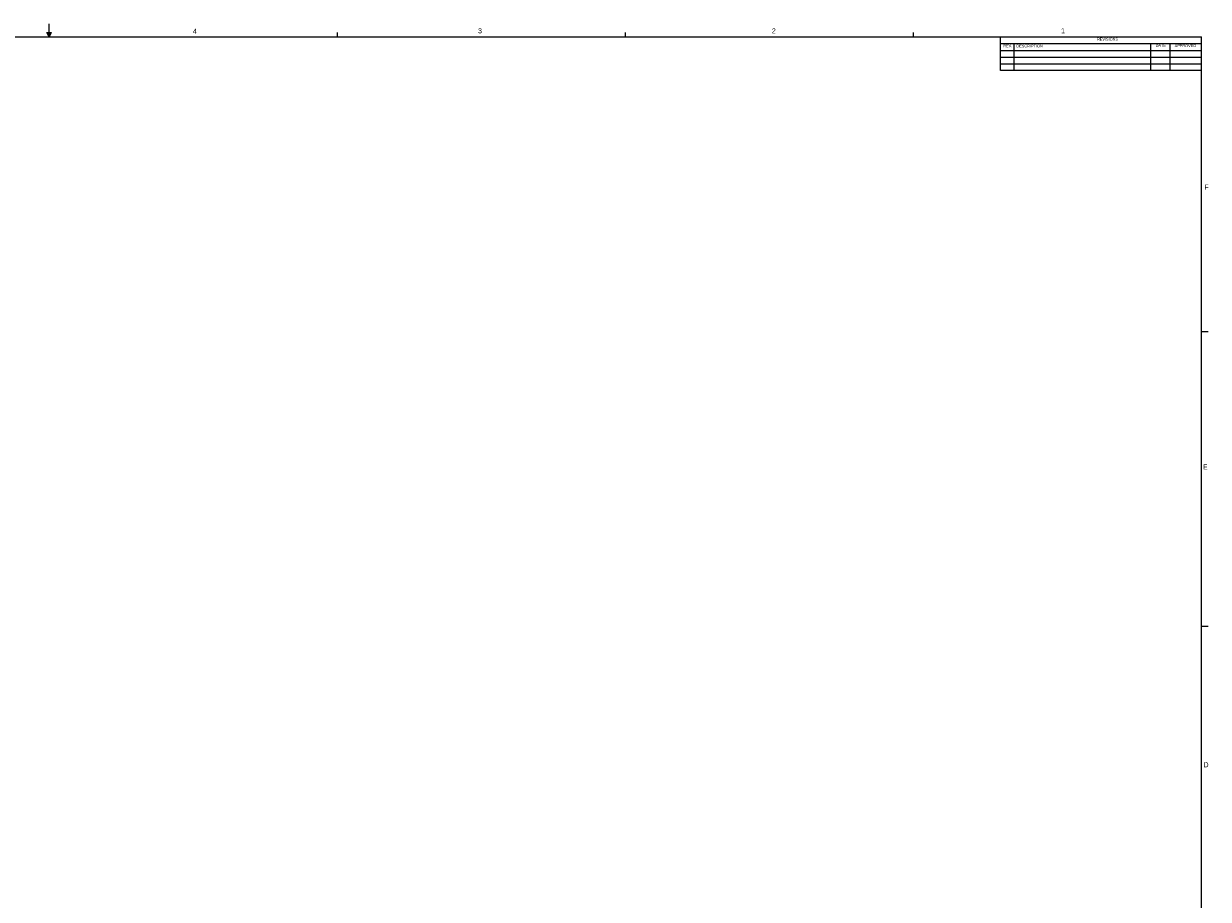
# Model space of a CAD drawing. Extents: x 7 to 1111, y 4 to 855.
# Tile 18 of 18: x 547 to 1109, y 440 to 855. Entities that reach past the tile are written whole.
import ezdxf

# ---------------------------------------------------------------- set-up
doc = ezdxf.new("R2010")
doc.units = 0
doc.layers.get('0').update_dxf_attribs({"linetype": 'CONTINUOUS'})

msp = doc.modelspace()

# ---------------------------------------------------------------- linework, layer by layer
at = {"color": 255, "linetype": 'CONTINUOUS'}
for p, q in [((559.38, 848.63), (559.38, 854.92)), ((13.28, 848.63), (1105.48, 848.63)), ((558.31, 850.8), (560.5, 850.8)), ((559.38, 848.63), (558.31, 850.8)), ((559.38, 848.63), (558.52, 850.8)), ((559.38, 848.63), (559.02, 850.8)), ((559.38, 848.63), (559.71, 850.8)), ((559.38, 848.63), (559.97, 850.8)), ((559.38, 848.63), (560.5, 850.8)), ((695.91, 848.63), (695.91, 850.78)), ((832.43, 848.63), (832.43, 850.78)), ((968.96, 848.63), (968.96, 850.78)), ((1010.23, 832.75), (1010.23, 848.63)), ((1105.48, 10.43), (1105.48, 848.63)), ((1010.23, 845.45), (1105.48, 845.45)), ((1010.23, 842.28), (1105.48, 842.28)), ((1016.51, 845.45), (1016.51, 832.75)), ((1081.27, 845.45), (1081.27, 832.75)), ((1090.41, 845.45), (1090.41, 832.75)), ((1010.23, 839.1), (1105.48, 839.1)), ((1010.23, 835.93), (1105.48, 835.93)), ((1105.48, 832.75), (1010.23, 832.75)), ((1105.48, 708.93), (1108.66, 708.93)), ((1105.48, 569.23), (1108.66, 569.23))]:
    msp.add_line(p, q, dxfattribs=at)

# ---------------------------------------------------------------- texts
at = {"color": 7, "attachment_point": 1}
for s, insert, char_height in [('4', (627.46, 852.49), 2.38), ('3', (762.61, 852.74), 2.38), ('2', (901.83, 852.7), 2.38), ('1', (1038.9, 852.77), 2.38), ('REVISIONS', (1055.93, 848.22), 1.323), ('REV.', (1011.48, 845.06), 1.323), ('DESCRIPTION', (1017.71, 845.02), 1.3229), ('DATE', (1083.69, 845.24), 1.323), ('APPROVED', (1092.71, 845.12), 1.323), ('F', (1106.83, 778.63), 2.38), ('E', (1106.12, 645.91), 2.38), ('D', (1106.4, 504.71), 2.38)]:
    msp.add_mtext(s, dxfattribs=dict(at, insert=insert, char_height=char_height))

doc.saveas('drawing.dxf')
